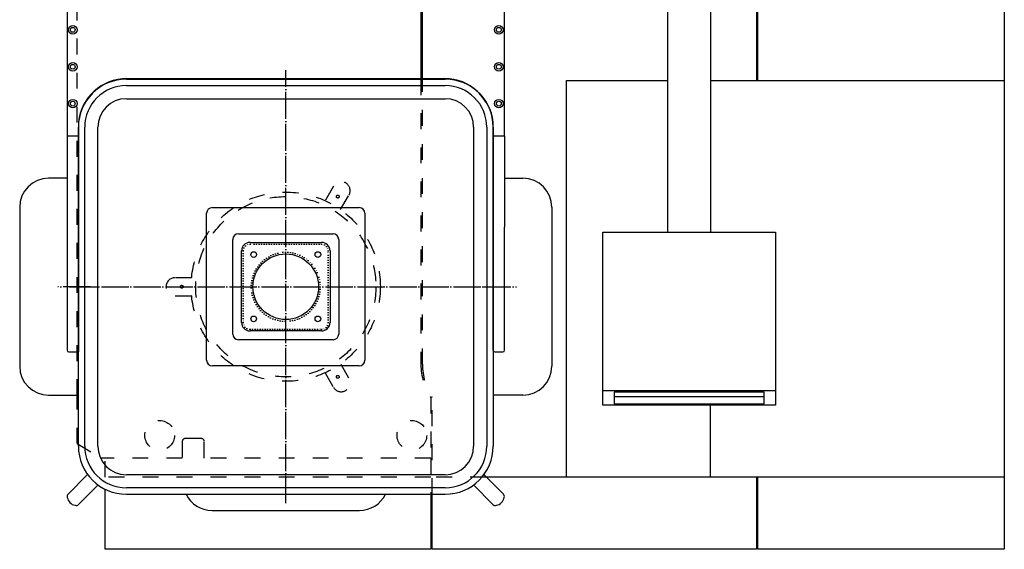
# Model space of a CAD drawing. Extents: x -1763 to 4575, y -3429 to 1051.
# Tile 29 of 174: x -1375 to -941, y -1642 to -1409. Entities that reach past the tile are written whole.
import ezdxf

# ---------------------------------------------------------------- set-up
doc = ezdxf.new("R2010")
doc.units = 0
for name, pattern in [('DASHED', [15, 7, -8]), ('DOT_CENTER', [14, 12, -1, 0, -1]), ('DOTTED', [1, 0, -1])]:
    doc.linetypes.add(name, pattern=pattern)
doc.layers.add('1', color=7, linetype='CONTINUOUS')
doc.layers.add('KONTUR', color=7, linetype='CONTINUOUS')

# ---------------------------------------------------------------- blocks, each defined once
blk = doc.blocks.new('STH', base_point=(-1460.98, -1722.87))
at = {"layer": '1', "color": 3, "linetype": 'CONTINUOUS'}
for p, q in [((-1089.7, -1502.8), (-1089.7, -1347.22)), ((-1070.78, -1347.22), (-1070.78, -1502.8)), ((-1197.78, -1435.49), (-1197.78, -1388.75)), ((-1050.59, -1388.75), (-1050.59, -1436.12)), ((-1049.95, -1436.12), (-1049.95, -1388.75)), ((-941.37, -1388.75), (-941.37, -1436.12)), ((-1134.28, -1610.75), (-1134.28, -1436.12)), ((-1134.28, -1436.12), (-1089.7, -1436.12)), ((-1070.78, -1436.12), (-941.37, -1436.12)), ((-941.37, -1436.12), (-941.37, -1610.75)), ((-1118.34, -1502.8), (-1042.14, -1502.8)), ((-1118.34, -1572.65), (-1118.34, -1502.8)), ((-1042.14, -1502.8), (-1042.14, -1572.65)), ((-1118.34, -1579), (-1118.34, -1572.65)), ((-1042.14, -1572.65), (-1118.34, -1572.65)), ((-1113.26, -1573.28), (-1113.26, -1578.37)), ((-1047.22, -1573.28), (-1113.26, -1573.28)), ((-1047.22, -1578.37), (-1047.22, -1573.28)), ((-1042.14, -1572.65), (-1042.14, -1579)), ((-1042.14, -1579), (-1118.34, -1579)), ((-1113.26, -1575.22), (-1047.22, -1575.22)), ((-1113.26, -1578.37), (-1047.22, -1578.37)), ((-1070.78, -1610.75), (-1070.78, -1579)), ((-1134.28, -1610.75), (-1169.73, -1610.75)), ((-1070.78, -1610.75), (-1134.28, -1610.75)), ((-941.37, -1610.75), (-1070.78, -1610.75)), ((-1050.59, -1610.75), (-1050.59, -1642.5)), ((-1049.95, -1642.5), (-1049.95, -1610.75)), ((-941.37, -1610.75), (-941.37, -1642.5)), ((-1194.1, -1618.24), (-1194.1, -1642.5)), ((-1193.46, -1642.5), (-1193.46, -1618.24)), ((-1337.61, -1642.5), (-1337.61, -1623.24)), ((-1193.46, -1636.15), (-1194.1, -1636.15)), ((-1049.95, -1636.15), (-1050.59, -1636.15)), ((-1194.1, -1642.5), (-1337.61, -1642.5)), ((-1050.59, -1642.5), (-1193.46, -1642.5)), ((-941.37, -1642.5), (-1049.95, -1642.5))]:
    blk.add_line(p, q, dxfattribs=at)
at = {"layer": '1', "color": 7, "linetype": 'CONTINUOUS'}
blk.add_line((-1198.42, -1388.75), (-1198.42, -1435.49), dxfattribs=at)
at = {"layer": '1', "color": 7, "linetype": 'DASHED'}
for p, q in [((-1349.86, -1574.61), (-1349.86, -1399.45)), ((-1198.42, -1435.49), (-1198.42, -1561.03)), ((-1237.02, -1482.62), (-1240.67, -1488.96)), ((-1233.8, -1492.92), (-1230.14, -1486.59)), ((-1299.46, -1522.9), (-1306.78, -1522.9)), ((-1306.78, -1530.83), (-1299.46, -1530.83)), ((-1230.14, -1567.14), (-1233.8, -1560.81)), ((-1240.67, -1564.77), (-1237.02, -1571.11)), ((-1349.86, -1595.95), (-1349.86, -1574.61)), ((-1194.1, -1575.67), (-1194.1, -1602.3)), ((-1349.86, -1595.95), (-1339.16, -1602.3)), ((-1303.57, -1595), (-1303.57, -1602.3)), ((-1295.19, -1593.73), (-1302.3, -1593.73)), ((-1293.92, -1602.3), (-1293.92, -1595)), ((-1303.57, -1602.3), (-1339.16, -1602.3)), ((-1194.1, -1602.3), (-1293.92, -1602.3))]:
    blk.add_line(p, q, dxfattribs=at)
at = {"layer": '1', "color": 1, "linetype": 'CONTINUOUS'}
for p, q in [((-1161.6, -1460.36), (-1161.6, -1397.24)), ((-1328.23, -1435.49), (-1187.73, -1435.49)), ((-1328.04, -1435.24), (-1187.92, -1435.24)), ((-1328.23, -1438.29), (-1187.73, -1438.29)), ((-1328.23, -1444.08), (-1187.73, -1444.08)), ((-1349.35, -1454.4), (-1349.35, -1555.61)), ((-1349.35, -1597.11), (-1349.35, -1456.61)), ((-1346.55, -1597.11), (-1346.55, -1456.61)), ((-1340.76, -1597.11), (-1340.76, -1456.61)), ((-1175.19, -1456.61), (-1175.19, -1597.11)), ((-1169.41, -1456.61), (-1169.41, -1597.11)), ((-1166.6, -1456.61), (-1166.6, -1574.61)), ((-1354.35, -1460.36), (-1349.35, -1460.36)), ((-1166.6, -1460.36), (-1161.6, -1460.36)), ((-1354.35, -1479.11), (-1362.48, -1479.11)), ((-1161.6, -1479.11), (-1153.48, -1479.11)), ((-1375.23, -1491.86), (-1375.23, -1561.86)), ((-1290.34, -1492.01), (-1225.62, -1492.01)), ((-1140.73, -1491.86), (-1140.73, -1561.86)), ((-1292.84, -1559.22), (-1292.84, -1494.51)), ((-1223.12, -1494.51), (-1223.12, -1559.22)), ((-1278.82, -1503.53), (-1237.14, -1503.53)), ((-1281.32, -1547.7), (-1281.32, -1506.03)), ((-1273.73, -1507.36), (-1242.23, -1507.36)), ((-1234.64, -1506.03), (-1234.64, -1547.7)), ((-1277.48, -1542.61), (-1277.48, -1511.11)), ((-1238.48, -1511.11), (-1238.48, -1542.61)), ((-1242.23, -1546.36), (-1273.73, -1546.36)), ((-1237.14, -1550.2), (-1278.82, -1550.2)), ((-1353.6, -1555.61), (-1349.35, -1555.61)), ((-1165.85, -1555.61), (-1162.35, -1555.61)), ((-1225.62, -1561.72), (-1290.34, -1561.72)), ((-1362.48, -1574.61), (-1349.86, -1574.61)), ((-1166.6, -1574.61), (-1166.6, -1597.11)), ((-1153.48, -1574.61), (-1166.6, -1574.61)), ((-1345.29, -1609.58), (-1353.86, -1618.15)), ((-1162.1, -1618.15), (-1170.67, -1609.58)), ((-1187.73, -1609.65), (-1328.23, -1609.65)), ((-1349.26, -1622.75), (-1340.69, -1614.17)), ((-1187.73, -1615.43), (-1328.23, -1615.43)), ((-1328.23, -1618.24), (-1187.73, -1618.24)), ((-1175.27, -1614.17), (-1166.69, -1622.75)), ((-1290.48, -1625.36), (-1225.48, -1625.36))]:
    blk.add_line(p, q, dxfattribs=at)
at = {"layer": '1', "color": 1, "linetype": 'DOT_CENTER'}
for p, q in [((-1257.98, -1622.18), (-1257.98, -1431.55)), ((-1344.05, -1526.86), (-1358.36, -1526.86)), ((-1353.29, -1526.86), (-1162.67, -1526.86)), ((-1170.83, -1526.86), (-1156.31, -1526.86))]:
    blk.add_line(p, q, dxfattribs=at)
at = {"layer": '1', "color": 3, "linetype": 'DASHED'}
for p, q in [((-1197.78, -1561.03), (-1197.78, -1435.49)), ((-1193.46, -1618.24), (-1193.46, -1575.48)), ((-1337.61, -1610.75), (-1337.61, -1602.3)), ((-1194.1, -1602.3), (-1194.1, -1618.24)), ((-1337.61, -1623.24), (-1337.61, -1610.75)), ((-1194.1, -1610.75), (-1337.61, -1610.75)), ((-1169.73, -1610.75), (-1193.46, -1610.75))]:
    blk.add_line(p, q, dxfattribs=at)
at = {"layer": '1', "color": 1, "linetype": 'DOTTED'}
for p, q in [((-1242.23, -1508.11), (-1273.73, -1508.11)), ((-1276.73, -1511.11), (-1276.73, -1542.61)), ((-1239.23, -1542.61), (-1239.23, -1511.11)), ((-1273.73, -1545.61), (-1242.23, -1545.61))]:
    blk.add_line(p, q, dxfattribs=at)
at = {"layer": '1', "color": 1, "linetype": 'CONTINUOUS'}
for centre, radius in [((-1351.85, -1413.74), 1.88), ((-1351.85, -1413.74), 1.05), ((-1164.1, -1413.74), 1.88), ((-1164.1, -1413.74), 1.05), ((-1351.85, -1429.99), 1.88), ((-1351.85, -1429.99), 1.05), ((-1164.1, -1429.99), 1.88), ((-1164.1, -1429.99), 1.05), ((-1351.85, -1446.24), 1.88), ((-1164.1, -1446.24), 1.88), ((-1351.85, -1446.24), 1.05), ((-1164.1, -1446.24), 1.05), ((-1272.12, -1512.72), 1.25), ((-1257.98, -1526.86), 14.46), ((-1243.84, -1512.72), 1.25), ((-1272.12, -1541.01), 1.25), ((-1243.84, -1541.01), 1.25)]:
    blk.add_circle(centre, radius, dxfattribs=at)
at = {"layer": '1', "color": 7, "linetype": 'DASHED'}
for centre, radius in [((-1257.98, -1526.86), 41.67), ((-1257.98, -1526.86), 39.69), ((-1235.06, -1487.17), 0.635), ((-1303.81, -1526.86), 0.635), ((-1235.06, -1566.56), 0.635), ((-1313.54, -1592.35), 6.54), ((-1202.42, -1592.35), 6.54)]:
    blk.add_circle(centre, radius, dxfattribs=at)
at = {"layer": '1', "color": 1, "linetype": 'DOTTED'}
blk.add_circle((-1257.98, -1526.86), 15.21, dxfattribs=at)
at = {"layer": '1', "color": 1, "linetype": 'CONTINUOUS'}
for centre, radius, start, end in [((-1350.73, -1413.75), 0.125, 117.1497, 180), ((-1328.04, -1456.68), 21.44, 90, 173.9096), ((-1328.23, -1456.61), 21.13, 90, 180), ((-1187.92, -1456.68), 21.44, 6.0904, 90), ((-1187.73, -1456.61), 21.13, 0, 90), ((-1328.23, -1456.61), 18.32, 90, 180), ((-1187.73, -1456.61), 18.32, 0, 90), ((-1328.23, -1456.61), 12.53, 90, 180), ((-1187.73, -1456.61), 12.53, 0, 90), ((-1362.48, -1491.86), 12.75, 90, 180), ((-1153.48, -1491.86), 12.75, 0, 90), ((-1290.34, -1494.51), 2.5, 90, 180), ((-1225.62, -1494.51), 2.5, 0, 90), ((-1278.82, -1506.03), 2.5, 90, 180), ((-1237.14, -1506.03), 2.5, 0, 90), ((-1273.73, -1511.11), 3.75, 90, 180), ((-1242.23, -1511.11), 3.75, 0, 90), ((-1273.73, -1542.61), 3.75, 180, -90), ((-1242.23, -1542.61), 3.75, -90, 0), ((-1278.82, -1547.7), 2.5, 180, -90), ((-1237.14, -1547.7), 2.5, -90, 0), ((-1353.6, -1554.86), 0.75, 180, -90), ((-1165.85, -1554.86), 0.75, 180, -90), ((-1162.35, -1554.86), 0.75, -90, 0), ((-1362.48, -1561.86), 12.75, 180, -90), ((-1290.34, -1559.22), 2.5, 180, -90), ((-1225.62, -1559.22), 2.5, -90, 0), ((-1153.48, -1561.86), 12.75, -90, 0), ((-1328.23, -1597.11), 21.13, -180, -90), ((-1328.23, -1597.11), 18.32, -180, -90), ((-1328.23, -1597.11), 12.53, -180, -90), ((-1187.73, -1597.11), 12.53, -90, 0), ((-1187.73, -1597.11), 18.32, -90, 0), ((-1187.73, -1597.11), 21.13, -90, 0), ((-1352.77, -1619.24), 1.54, 135, -162.4284), ((-1290.48, -1612.61), 12.75, -153.821, -90), ((-1225.48, -1612.61), 12.75, -90, -26.179), ((-1163.19, -1619.24), 1.54, -17.5716, 45), ((-1350.07, -1618.95), 4.24, -169.7868, -100.2132), ((-1165.89, -1618.95), 4.24, -79.7868, -10.2132), ((-1350.35, -1621.66), 1.54, -107.5716, -45), ((-1165.6, -1621.66), 1.54, -135, -72.4284)]:
    blk.add_arc(centre, radius, start, end, dxfattribs=at)
at = {"layer": '1', "color": 7, "linetype": 'DASHED'}
for centre, radius, start, end in [((-1233.58, -1484.6), 3.97, -30, 150), ((-1306.78, -1526.86), 3.97, 90, -90), ((-1171.43, -1561.03), 26.99, 180, -147.1401), ((-1233.58, -1569.13), 3.97, -150, 30), ((-1302.3, -1595), 1.27, 90, 180), ((-1295.19, -1595), 1.27, 0, 90)]:
    blk.add_arc(centre, radius, start, end, dxfattribs=at)
at = {"layer": '1', "color": 1, "linetype": 'DOTTED'}
for centre, start, end in [((-1273.73, -1511.11), 90, 180), ((-1242.23, -1511.11), 0, 90), ((-1273.73, -1542.61), 180, -90), ((-1242.23, -1542.61), -90, 0)]:
    blk.add_arc(centre, 3, start, end, dxfattribs=at)
at = {"layer": '1', "color": 3, "linetype": 'DASHED'}
blk.add_arc((-1171.43, -1561.03), 26.35, 180, -146.7352, dxfattribs=at)
at = {"layer": 'KONTUR', "color": 1, "linetype": 'CONTINUOUS'}
for p, q in [((-1354.35, -1396.84), (-1354.35, -1479.11)), ((-1166.6, -1468.18), (-1166.6, -1454.4)), ((-1161.6, -1460.36), (-1161.6, -1479.11)), ((-1166.6, -1554.86), (-1166.6, -1468.18)), ((-1354.35, -1479.11), (-1354.35, -1504.3)), ((-1161.6, -1479.11), (-1161.6, -1500.59)), ((-1161.6, -1554.86), (-1161.6, -1500.59)), ((-1354.35, -1504.45), (-1354.35, -1554.86))]:
    blk.add_line(p, q, dxfattribs=at)

msp = doc.modelspace()

# ---------------------------------------------------------------- block references
at = {"layer": '1'}
msp.add_blockref('STH', (-1460.98, -1722.87), dxfattribs=at)

doc.saveas('drawing.dxf')
